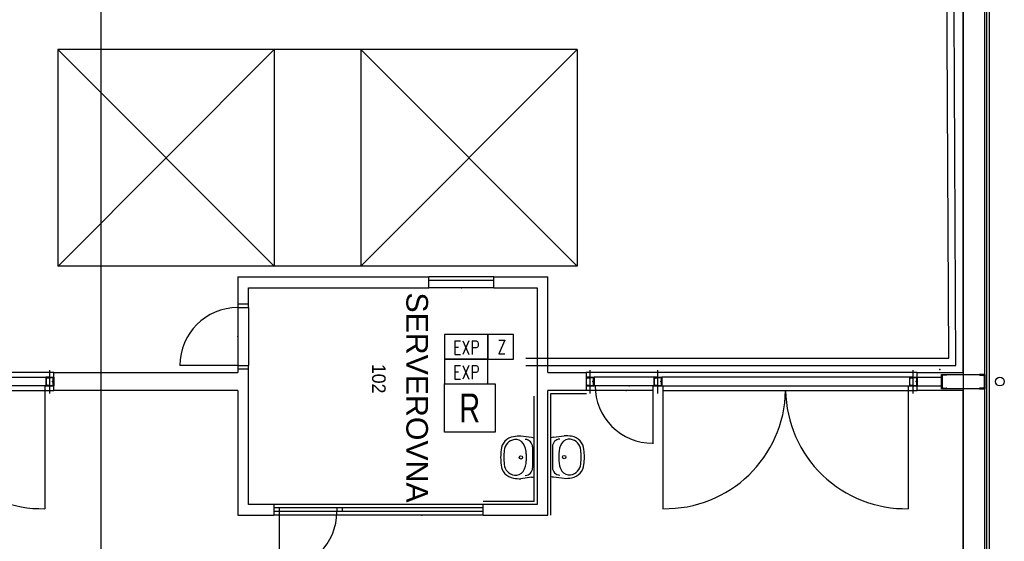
# Model space of a CAD drawing. Header units: millimetres. Extents: x -20525 to 389074, y 15321 to 305607.
# Tile 3 of 12: x -8908 to 4738, y 31769 to 38993. Entities that reach past the tile are written whole.
import ezdxf
from ezdxf.enums import TextEntityAlignment as Align

# ---------------------------------------------------------------- set-up
doc = ezdxf.new("R2010")
doc.units = ezdxf.units.MM
doc.linetypes.add('DASHDOT', pattern=[10.4, 6.2, -2.1, 0, -2.1])
for name, color, linetype in [('_blok SENIK', 254, 'Continuous'), ('_EZS', 94, 'Continuous'), ('_EZS_trasy', 94, 'Continuous'), ('_SK', 180, 'Continuous'), ('_SK_trasy', 180, 'Continuous')]:
    doc.layers.add(name, color=color, linetype=linetype)
doc.styles.add('DT', font='txt', dxfattribs={"width": 0.75})
doc.styles.add('SIMPLEX', font='SIMPLEX', dxfattribs={"width": 0.75})
doc.styles.add('VCDSTYLE03', font='txt')
doc.styles.add('VCDSTYLE13', font='Microsoft Sans Serif')

# ---------------------------------------------------------------- blocks, each defined once
blk = doc.blocks.new('Senik')
at = {"color": 0}
for p, q in [((7050.147988, 12809.907293), (37760.148017, 12809.905742)), ((37730.146747, 12779.906023), (8452.544563, 12779.903698)), ((25350.150424, 12749.903203), (19550.146289, 12749.910954)), ((25350.148874, 12749.907079), (25550.14907, 12749.907079)), ((25350.148874, 12149.905715), (25350.148874, 12749.907079)), ((25450.148972, 12749.907079), (25350.148874, 12749.907079)), ((25350.148874, 12749.907079), (25350.148874, 12674.907005)), ((25359.090964, 12680.428374), (25363.121725, 12730.823747)), ((25374.584592, 12741.406822), (25450.148972, 12741.406822)), ((25550.14907, 12749.907079), (25450.148972, 12749.907079)), ((25450.148972, 12741.406822), (25525.713352, 12741.406822)), ((25537.176218, 12730.823747), (25541.20698, 12680.428374)), ((31350.148554, 12749.907079), (25550.14907, 12749.906304)), ((25550.14907, 12749.907079), (25550.14907, 12149.905715)), ((25550.14907, 12674.907005), (25550.14907, 12749.907079)), ((25350.148874, 12674.907005), (25353.109933, 12674.907005)), ((25350.148874, 12674.907005), (25350.148874, 12674.907005)), ((25547.18801, 12674.907005), (25550.14907, 12674.907005)), ((25325.148849, 12449.902909), (19550.146289, 12449.91066)), ((25325.148849, 12449.902909), (25575.147544, 12449.903684)), ((25325.148849, 11813.72856), (25325.148849, 12449.902909)), ((31350.148554, 12449.906785), (25575.147544, 12449.906785)), ((25575.147544, 12449.906785), (25575.149094, 11813.72856)), ((25350.148874, 12224.905789), (25353.109933, 12224.905789)), ((25350.148874, 12149.905715), (25350.148874, 12224.905789)), ((25350.148874, 12224.905789), (25350.148874, 12224.905789)), ((25550.14907, 12149.905715), (25350.148874, 12149.905715)), ((25450.148972, 12149.905715), (25350.148874, 12149.905715)), ((25359.090964, 12219.384421), (25363.121725, 12168.989047)), ((25374.584592, 12158.405972), (25450.148972, 12158.405972)), ((25390.147983, 11813.72856), (25390.147983, 12149.905715)), ((25450.148972, 12158.405972), (25525.713352, 12158.405972)), ((25550.14907, 12149.905715), (25450.148972, 12149.905715)), ((25510.14841, 11813.72856), (25510.14841, 12149.905715)), ((25537.176218, 12168.989047), (25541.20698, 12219.384421)), ((25547.18801, 12224.905789), (25550.14907, 12224.905789)), ((25550.14907, 12224.905789), (25550.14907, 12149.905715)), ((25612.988645, 11758.728041), (25289.6983, 11758.728041)), ((25575.149094, 11813.72856), (25325.148849, 11813.72856)), ((25325.1504, 11813.72856), (25325.1504, 8288.729755)), ((25390.149533, 11758.728041), (25390.149533, 11813.727784)), ((25390.149533, 11813.727784), (25450.148972, 11813.727784)), ((25392.794333, 11758.728041), (25390.149533, 11758.728041)), ((25392.794333, 11758.728041), (25390.149533, 11758.728041)), ((25390.149533, 11758.728041), (25390.149533, 11703.728297)), ((25400.127219, 11798.445771), (25397.280881, 11762.868873)), ((25400.127219, 11719.01031), (25397.280881, 11754.587208)), ((25450.148972, 11806.728212), (25409.097214, 11806.728212)), ((25450.148972, 11813.727784), (25510.14841, 11813.727784)), ((25491.20073, 11806.728212), (25450.148972, 11806.728212)), ((25503.017063, 11762.868873), (25500.170725, 11798.445771)), ((25503.017063, 11754.587208), (25500.170725, 11719.01031)), ((25510.14841, 11758.728041), (25507.503611, 11758.728041)), ((25510.14841, 11758.728041), (25507.503611, 11758.728041)), ((25510.14841, 11758.728041), (25510.14841, 11813.727784)), ((25510.14841, 11813.727784), (25510.14841, 11758.728041)), ((25510.14841, 11813.727784), (25510.14841, 11758.728041)), ((25510.14841, 11758.728041), (25510.14841, 11703.728297)), ((25510.14841, 11703.728297), (25510.14841, 11758.728041)), ((25510.14841, 11703.728297), (25510.14841, 11758.728041)), ((25575.149094, 8288.729755), (25575.149094, 11813.72856)), ((25390.149533, 11703.728297), (25390.149533, 8273.72912)), ((25390.149533, 11703.728297), (25450.148972, 11703.728297)), ((25450.148972, 11710.72787), (25409.097214, 11710.72787)), ((25491.20073, 11710.72787), (25450.148972, 11710.72787)), ((25450.148972, 11703.728297), (25510.14841, 11703.728297)), ((25510.14686, 11688.728437), (27210.153178, 11688.727662)), ((25510.14841, 8273.72912), (25510.14841, 11703.728297)), ((25325.1504, 10848.729319), (25325.1504, 7223.731191)), ((25612.988645, 8218.729376), (25289.6983, 8218.729376)), ((25390.149533, 8218.729376), (25390.149533, 8273.72912)), ((25390.149533, 8273.72912), (25450.148972, 8273.72912)), ((25392.794333, 8218.729376), (25390.149533, 8218.729376)), ((25392.794333, 8218.729376), (25390.149533, 8218.729376)), ((25390.149533, 8218.729376), (25390.149533, 8163.729632)), ((25400.127219, 8258.447107), (25397.280881, 8222.870209)), ((25400.127219, 8179.011645), (25397.280881, 8214.588544)), ((25450.148972, 8266.729547), (25409.097214, 8266.729547)), ((25450.148972, 8273.72912), (25510.14841, 8273.72912)), ((25491.20073, 8266.729547), (25450.148972, 8266.729547)), ((25503.017063, 8222.870209), (25500.170725, 8258.447107)), ((25503.017063, 8214.588544), (25500.170725, 8179.011645)), ((25510.14841, 8218.729376), (25507.503611, 8218.729376)), ((25510.14841, 8218.729376), (25507.503611, 8218.729376)), ((25510.14686, 8288.729755), (27210.146976, 8288.72898)), ((25510.14841, 8218.729376), (25510.14841, 8273.72912)), ((25510.14841, 8273.72912), (25510.14841, 8218.729376)), ((25510.14841, 8273.72912), (25510.14841, 8218.729376)), ((25510.14841, 8218.729376), (25510.14841, 8163.729632)), ((25510.14841, 8163.729632), (25510.14841, 8218.729376)), ((25510.14841, 8163.729632), (25510.14841, 8218.729376)), ((25325.1504, 8138.729608), (25325.1504, 7223.730416)), ((25390.149533, 8163.729632), (25390.149533, 7333.729904)), ((25390.149533, 8163.729632), (25450.148972, 8163.729632)), ((25450.148972, 8170.729205), (25409.097214, 8170.729205)), ((25491.20073, 8170.729205), (25450.148972, 8170.729205)), ((25450.148972, 8163.729632), (25510.14841, 8163.729632)), ((25510.14686, 8148.729773), (26310.149195, 8148.729773)), ((25510.14841, 8163.729632), (25510.14841, 7333.729904)), ((25575.149094, 8138.729608), (25575.149094, 7223.730416)), ((25612.988645, 7278.73016), (25289.6983, 7278.73016)), ((25390.149533, 7278.73016), (25390.149533, 7333.729904)), ((25390.149533, 7333.729904), (25450.148972, 7333.729904)), ((25392.794333, 7278.73016), (25390.149533, 7278.73016)), ((25392.794333, 7278.73016), (25390.149533, 7278.73016)), ((25390.149533, 7278.73016), (25390.149533, 7223.730416)), ((25400.127219, 7318.447891), (25397.280881, 7282.870993)), ((25400.127219, 7239.012429), (25397.280881, 7274.589328)), ((25450.148972, 7326.730331), (25409.097214, 7326.730331)), ((25450.148972, 7333.729904), (25510.14841, 7333.729904)), ((25491.20073, 7326.730331), (25450.148972, 7326.730331)), ((25503.017063, 7282.870993), (25500.170725, 7318.447891)), ((25503.017063, 7274.589328), (25500.170725, 7239.012429)), ((25510.14841, 7278.73016), (25507.503611, 7278.73016)), ((25510.14841, 7278.73016), (25507.503611, 7278.73016)), ((25510.14841, 7278.73016), (25510.14841, 7333.729904)), ((25510.14841, 7333.729904), (25510.14841, 7278.73016)), ((25510.14841, 7333.729904), (25510.14841, 7278.73016)), ((25510.14841, 7278.73016), (25510.14841, 7223.730416)), ((25510.14841, 7223.730416), (25510.14841, 7278.73016)), ((25510.14841, 7223.730416), (25510.14841, 7278.73016)), ((20850.336699, 7099.907741), (20850.336699, 4099.907901)), ((20850.336699, 7099.907741), (23850.33964, 7099.907741)), ((20850.336699, 7099.907741), (23850.33964, 4099.907901)), ((20850.336699, 4099.907901), (23850.33964, 7099.907741)), ((23850.33964, 7099.907741), (23850.33964, 4099.907901)), ((25325.147299, 6694.902228), (25325.148849, 7223.730416)), ((25325.1504, 7223.730416), (25575.149094, 7223.730416)), ((25390.149533, 7223.730416), (25450.148972, 7223.730416)), ((25450.148972, 7230.729989), (25409.097214, 7230.729989)), ((25491.20073, 7230.729989), (25450.148972, 7230.729989)), ((25450.148972, 7223.730416), (25510.14841, 7223.730416)), ((25575.149094, 7223.730416), (25575.147544, 6694.902228)), ((25615.148203, 6734.902112), (25615.148203, 7229.902908)), ((26220.625977, 6772.127747), (26201.200806, 6918.369984)), ((26447.641578, 6845.934095), (26543.161329, 6845.977504)), ((26769.767653, 6772.127747), (26789.546291, 6918.369984)), ((24000.14445, 5944.902268), (24000.14445, 6694.902228)), ((25325.147299, 6694.902228), (24000.14445, 6694.902228)), ((27300.144584, 6694.902228), (25575.147544, 6694.902228)), ((27300.144584, 6734.902112), (25615.148203, 6734.902112)), ((26762.462673, 6734.902112), (26227.930957, 6734.902112)), ((26350.261475, 6758.007679), (26640.467018, 6758.007679)), ((27300.144584, 5794.902121), (27300.144584, 6694.902228)), ((24150.143047, 5944.902268), (24150.143047, 6544.902081)), ((24150.143047, 6544.902081), (27150.144437, 6544.902081)), ((27110.143778, 6504.902197), (25652.547471, 6504.902197)), ((26225.571411, 6467.675012), (26206.14624, 6321.432775)), ((26767.408108, 6504.900647), (26232.876392, 6504.900647)), ((26355.20691, 6481.79508), (26645.412453, 6481.79508)), ((26774.713088, 6467.675012), (26794.491726, 6321.432775)), ((27110.143778, 6504.902197), (27110.143778, 5796.11445)), ((27150.144437, 6544.902081), (27150.144437, 5794.902121)), ((26452.587013, 6393.868664), (26548.106764, 6393.825256)), ((24150.143047, 5944.902268), (24000.14445, 5944.902268)), ((24150.143047, 5944.902268), (24000.14445, 5944.902268)), ((24000.14445, 5944.902268), (24000.14445, 5044.902161)), ((24150.143047, 5944.902268), (24000.14445, 5944.902268)), ((24050.142948, 5944.902268), (24050.142948, 5044.902161)), ((24150.143047, 5944.902268), (24150.143047, 5044.902161)), ((27150.144437, 5794.902121), (27150.144437, 2894.902573)), ((27300.144584, 5794.840109), (27150.144437, 5794.840109)), ((27200.144486, 5794.902121), (27200.144486, 3769.902462)), ((27250.144535, 5794.902121), (27250.144535, 3769.902462)), ((27300.144584, 5794.840109), (27300.144584, 2894.902573)), ((24000.142899, 2394.902664), (24000.14445, 5044.902161)), ((24150.143047, 5044.902161), (24000.14445, 5044.902161)), ((24150.143047, 5044.902161), (24000.14445, 5044.902161)), ((24150.143047, 5044.902161), (24000.14445, 5044.902161)), ((24150.143047, 2544.90223), (24150.143047, 5044.902161)), ((20850.335148, 4099.907126), (20850.335148, 2899.907694)), ((20850.336699, 4099.907901), (23850.33964, 4099.907901)), ((23850.33964, 4099.907126), (23850.33964, 2899.907694)), ((27200.144486, 3844.902535), (27250.144535, 3844.902535)), ((27200.144486, 3769.902462), (27250.144535, 3769.902462)), ((27200.144486, 3769.902462), (27200.144486, 2894.902379)), ((27250.144535, 3769.902462), (27250.144535, 2894.902379)), ((20850.336699, 2899.907694), (20850.336699, -100.09234)), ((20850.336699, 2899.907694), (23850.33964, 2899.907694)), ((20850.336699, 2899.907694), (23850.33964, -93.655663)), ((20850.336699, -100.09234), (23850.33964, 2899.907694)), ((23850.33964, 2899.907694), (23850.33964, -100.09234)), ((27150.144437, 2894.902379), (27150.144437, 2544.902617)), ((27150.144437, 2894.902379), (27300.144584, 2894.902379)), ((27200.144486, 2969.902452), (28050.145319, 2969.902452)), ((27300.144584, 2394.902664), (27300.144584, 2894.902379)), ((24425.143316, 2544.902423), (24150.143047, 2544.90223)), ((24375.143267, 2394.902083), (24375.143267, 2544.902423)), ((24425.143316, 2394.902664), (24425.143316, 2544.902423)), ((24425.143316, 2544.902423), (25225.1441, 2544.902423)), ((27150.144437, 2544.902617), (25225.1441, 2544.902423)), ((25225.1441, 2394.902664), (25225.1441, 2544.902423)), ((25275.144149, 2394.902664), (25275.144149, 2544.902423)), ((24000.142899, 2394.902664), (24425.143316, 2394.902664)), ((24425.143316, 2394.902664), (25225.1441, 2394.902664)), ((25225.1441, 2394.902664), (25325.145749, 2394.902664)), ((25225.1441, 2394.902664), (25225.1441, 1594.90188)), ((25325.147299, -153.919917), (25325.145749, 2394.902664)), ((25575.145994, 2394.902664), (25575.147544, -153.919917)), ((25575.145994, 2394.902664), (27300.144584, 2394.902664)), ((20850.336699, -100.09234), (23850.33964, -100.09234)), ((25612.988645, -208.919032), (25289.6983, -208.919032)), ((25575.147544, -153.919917), (25325.147299, -153.919917)), ((25325.147299, -153.919917), (25325.148849, -3803.91744)), ((25390.149533, -208.919661), (25390.149533, -153.919917)), ((25390.149533, -153.919917), (25450.148972, -153.919917)), ((25392.794333, -208.919661), (25390.149533, -208.919661)), ((25392.794333, -208.919661), (25390.149533, -208.919661)), ((25390.149533, -208.919661), (25390.149533, -263.919405)), ((25390.149533, -3633.559233), (25390.149533, -263.919405)), ((25390.149533, -263.919405), (25450.148972, -263.919405)), ((25400.127219, -169.20193), (25397.280881, -204.778829)), ((25400.127219, -248.637392), (25397.280881, -213.060494)), ((25450.148972, -160.91949), (25409.097214, -160.91949)), ((25450.148972, -256.919832), (25409.097214, -256.919832)), ((25450.148972, -153.919917), (25510.14841, -153.919917)), ((25491.20073, -160.91949), (25450.148972, -160.91949)), ((25491.20073, -256.919832), (25450.148972, -256.919832)), ((25450.148972, -263.919405), (25510.14841, -263.919405)), ((25503.017063, -204.778829), (25500.170725, -169.20193)), ((25503.017063, -213.060494), (25500.170725, -248.637392)), ((25510.14841, -208.919661), (25507.503611, -208.919661)), ((25510.14841, -208.919661), (25507.503611, -208.919661)), ((25510.14841, -208.919661), (25510.14841, -153.919917)), ((25510.14841, -153.919917), (25510.14841, -208.919661)), ((25510.14841, -153.919917), (25510.14841, -208.919661)), ((25510.14841, -208.919661), (25510.14841, -263.919405)), ((25510.14841, -263.919405), (25510.14841, -208.919661)), ((25510.14841, -263.919405), (25510.14841, -208.919661)), ((25510.14841, -263.919405), (25510.14841, -3693.917952)), ((25575.147544, -3803.91744), (25575.147544, -153.919917)), ((25510.149961, -278.91941), (27210.153178, -278.91941))]:
    blk.add_line(p, q, dxfattribs=at)
at = {"color": 0, "linetype": 'DASHDOT'}
for p, q in [((-28799.848398, 12449.906785), (37950.148823, 12449.906785)), ((-28849.848447, 499.907279), (37950.148823, 499.907279))]:
    blk.add_line(p, q, dxfattribs=at)
at = {"color": 0}
for centre, radius in [((25450.147421, 12959.914416), 59.999439), ((26495.371998, 6919.635023), 23.091624), ((26500.317433, 6320.167736), 23.091624)]:
    blk.add_circle(centre, radius, dxfattribs=at)
for centre, radius, start, end in [((25374.584878, 12729.907076), 11.499746, 90.001428, 175.427972), ((25525.713065, 12729.907076), 11.499746, 4.572028, 89.998572), ((25353.110182, 12680.9069), 5.999895, 269.997628, 355.425469), ((25547.187761, 12680.906899), 5.999894, 184.574522, 270.002381), ((25353.110182, 12218.905894), 5.999895, 4.574531, 90.002372), ((25374.584878, 12169.905718), 11.499746, 184.572028, 269.998572), ((25525.713065, 12169.905718), 11.499746, 270.001428, 355.427972), ((25547.187761, 12218.905895), 5.999894, 89.997619, 175.425478), ((25392.795105, 11763.228183), 4.500143, 269.990164, 355.420393), ((25392.795105, 11754.227898), 4.500143, 4.579607, 90.009836), ((25409.098011, 11797.728815), 8.999397, 90.005075, 175.430565), ((25491.199932, 11797.728814), 8.999398, 4.569441, 89.994919), ((25507.502838, 11763.228183), 4.500143, 184.579607, 270.009836), ((25507.502838, 11754.227898), 4.500143, 89.990164, 175.420393), ((25409.098011, 11719.727266), 8.999397, 184.569435, 269.994925), ((25491.199932, 11719.727267), 8.999398, 270.005081, 355.430559), ((25542.654954, 11656.228095), 1667.814871, 271.1164, 1.1167), ((25542.648752, 8321.230097), 1667.814871, 358.8834, 88.8834), ((25392.795105, 8223.229519), 4.500143, 269.990164, 355.420393), ((25392.795105, 8214.229234), 4.500143, 4.579607, 90.009836), ((25409.098011, 8257.730151), 8.999397, 90.005075, 175.430565), ((25491.199932, 8257.73015), 8.999398, 4.569441, 89.994919), ((25507.502838, 8223.229519), 4.500143, 184.579607, 270.009836), ((25507.502838, 8214.229234), 4.500143, 89.990164, 175.420393), ((25409.098011, 8179.728602), 8.999397, 184.569435, 269.994925), ((25491.199932, 8179.728603), 8.999398, 270.005081, 355.430559), ((25510.14841, 8142.074365), 793.344601, 269.9999, 0), ((25392.795105, 7283.230303), 4.500143, 269.990164, 355.420393), ((25392.795105, 7274.230018), 4.500143, 4.579607, 90.009836), ((25409.098011, 7317.730935), 8.999397, 90.005075, 175.430565), ((25409.098011, 7239.729386), 8.999397, 184.569435, 269.994925), ((25491.199932, 7317.730934), 8.999398, 4.569441, 89.994919), ((25491.199932, 7239.729387), 8.999398, 270.005081, 355.430559), ((25507.502838, 7283.230303), 4.500143, 184.579607, 270.009836), ((25507.502838, 7274.230018), 4.500143, 89.990164, 175.420393), ((26409.330738, 6990.726808), 204.152292, 94.82391, 171.0591), ((26413.621949, 6983.483064), 167.620583, 94.82372, 171.059), ((26699.641701, 3550.416633), 3656.689604, 93.22675, 94.82351), ((26689.391164, 3715.196111), 3447.520975, 93.22635, 94.82307), ((26304.230176, 3715.021703), 3447.525626, 85.22885, 86.82558), ((26294.178076, 3550.244938), 3656.677589, 85.22878, 86.8255), ((26577.044533, 6983.557478), 167.620305, 8.994404, 85.23053), ((26581.354347, 6990.799672), 204.153649, 8.994307, 85.23025), ((26755.951442, 6936.190602), 555.036908, 171.0587, 181.84), ((26366.982935, 6990.826027), 120.407513, 171.0597, 237.3484), ((26623.671144, 6990.9485), 120.406326, 302.7046, 8.9938), ((26234.789453, 6936.190602), 555.043109, 358.1599, 8.9412), ((26350.261475, 6863.304353), 105.298588, 181.7017, 270), ((26450.559229, 7121.248299), 275.30856, 237.3469, 269.8884), ((26539.977028, 7121.283181), 275.307131, 270.1646, 302.7055), ((26640.467018, 6863.304353), 105.298576, 270, 358.2983), ((26297.601123, 6767.908625), 77.093896, 176.8611, 205.3505), ((26692.792507, 6767.90785), 77.09392, 334.6495, 3.1395), ((26302.543457, 6471.892971), 77.092224, 154.6488, 183.1376), ((26355.20691, 6376.498406), 105.298963, 90, 178.2983), ((26645.412453, 6376.498406), 105.298963, 1.701697, 90), ((26697.741042, 6471.880569), 77.091558, 356.8716, 25.3502), ((26760.903078, 6303.612157), 555.043109, 178.1599, 188.9412), ((26371.92837, 6248.976732), 120.407489, 122.6517, 188.94), ((26455.504664, 6118.555623), 275.308051, 90.11163, 122.6531), ((26544.919362, 6118.518028), 275.308439, 57.29404, 89.83481), ((26628.616579, 6248.855422), 120.406604, 351.0056, 57.2954), ((26239.741089, 6303.612545), 555.037586, 351.0587, 1.84), ((26414.276173, 6249.075951), 204.151832, 188.9406, 265.1761), ((26418.567384, 6256.319307), 167.620305, 188.9406, 265.1763), ((26581.989967, 6256.244118), 167.61959, 274.7695, 351.0063), ((26586.299782, 6249.003475), 204.153843, 274.7697, 351.0056), ((26704.633644, 9689.448913), 3656.755104, 265.1759, 266.7726), ((26694.389308, 9524.623314), 3447.510123, 265.176, 266.7728), ((26309.175611, 9524.766716), 3447.511286, 273.1744, 274.7712), ((26299.126612, 9689.541931), 3656.630305, 273.1745, 274.7712), ((27250.144535, 2969.901871), 800.000687, 0.000042, 90), ((25225.1441, 2394.90247), 800.000687, 180, 270), ((25392.795105, -204.419519), 4.500143, 269.990164, 355.420393), ((25392.795105, -213.419804), 4.500143, 4.579607, 90.009836), ((25409.098011, -169.918887), 8.999397, 90.005075, 175.430565), ((25409.098011, -247.920436), 8.999397, 184.569435, 269.994925), ((25491.199932, -169.918888), 8.999398, 4.569441, 89.994919), ((25491.199932, -247.920435), 8.999398, 270.005081, 355.430559), ((25507.502838, -204.419519), 4.500143, 184.579607, 270.009836), ((25507.502838, -213.419804), 4.500143, 89.990164, 175.420393), ((25542.651853, -311.422635), 1667.812158, 271.1164, 1.1167)]:
    blk.add_arc(centre, radius, start, end, dxfattribs=at)
for p in [(25282.859375, 12128.676758), (25450.148438, 11797.62793), (25450.148438, 8257.628906), (25510.148438, 7818.730469), (25575.148438, 7778.72998), (25450.148438, 7317.629883), (24150.142578, 5494.902832), (27300.144531, 4944.902832), (24825.144531, 2394.902588), (25450.148438, -170.019714)]:
    blk.add_point(p, dxfattribs=at)
at = {"color": 0, "style": 'VCDSTYLE03', "width": 0.98}
blk.add_text('102', height=187.5, dxfattribs=at).set_placement((25203.972656, 4257.955078))
at = {"color": 0, "insert": (24215.122039, 5032.105117), "char_height": 300, "attachment_point": 1, "style": 'VCDSTYLE13'}
blk.add_mtext_dynamic_manual_height_columns('SERVEROVNA', width=2267.05620475, gutter_width=12.5, heights=[0], dxfattribs=at)
blk = doc.blocks.new('EZS_KONCENTRÁTOR')
at = {"color": 0, "linetype": 'ByBlock', "lineweight": -2}
for p, q in [((2776, 33470), (2176, 33470)), ((2176, 33470), (2176, 33129)), ((2776, 33129), (2776, 33470)), ((2176, 33129), (2776, 33129))]:
    blk.add_line(p, q, dxfattribs=at)
at = {"color": 0, "linetype": 'ByBlock', "lineweight": -2, "style": 'SIMPLEX', "width": 0.75}
blk.add_text('EXP', height=190.4, dxfattribs=at).set_placement((2295, 33192))
at = {"color": 0, "style": 'SIMPLEX', "width": 0.75, "flags": 1}
for tag, p in [('CISLO', (2181, 33464)), ('NAZEV', (2181, 33460)), ('TYP', (2181, 33456)), ('UMISTENI', (2181, 33452))]:
    blk.add_attdef(tag, p, '', height=2.5, dxfattribs=at)
blk = doc.blocks.new('EZS_POMOCNÝ ZDROJ')
at = {"color": 0, "linetype": 'ByBlock', "lineweight": -2}
for p, q in [((2655, 19470), (2297, 19470)), ((2297, 19470), (2297, 19129)), ((2655, 19129), (2655, 19470)), ((2297, 19129), (2655, 19129))]:
    blk.add_line(p, q, dxfattribs=at)
at = {"color": 0, "linetype": 'ByBlock', "lineweight": -2, "style": 'SIMPLEX', "width": 0.75}
blk.add_text('Z', height=190, dxfattribs=at).set_placement((2431, 19202))
at = {"color": 0, "linetype": 'ByBlock', "lineweight": -2, "style": 'SIMPLEX', "width": 0.75, "flags": 1}
for tag, p in [('CISLO', (2300, 19464)), ('NAZEV', (2300, 19460)), ('TYP', (2300, 19456)), ('UMISTENI', (2300, 19451))]:
    blk.add_attdef(tag, p, '', height=2.5, dxfattribs=at)
blk = doc.blocks.new('SK_DATOVÝ ROZVADĚČ')
at = {"color": 0, "linetype": 'ByBlock', "lineweight": -2}
for p, q in [((1165.81, -315.82), (1172.82, -315.82)), ((1165.81, -322.53), (1165.81, -315.82)), ((1172.82, -315.82), (1172.82, -322.53)), ((1172.82, -322.53), (1165.81, -322.53))]:
    blk.add_line(p, q, dxfattribs=at)
at = {"color": 0, "linetype": 'ByBlock', "lineweight": -2, "style": 'DT', "width": 0.75}
blk.add_text('R', height=4, dxfattribs=at).set_placement((1169.31, -319.18), align=Align.MIDDLE_CENTER)
at = {"color": 0, "linetype": 'ByBlock', "lineweight": -2, "style": 'SIMPLEX', "width": 0.75, "flags": 1}
for tag, p in [('CISLO', (1166.04, -316.27)), ('NAZEV', (1166.04, -316.69)), ('TYP', (1166.04, -317.12)), ('UMISTENI', (1166.04, -317.55))]:
    blk.add_attdef(tag, p, '', height=0.25, dxfattribs=at)

msp = doc.modelspace()

# ---------------------------------------------------------------- linework, layer by layer
at = {"layer": '_EZS_trasy'}
msp.add_lwpolyline([(-1894, 34306), (3967, 34306), (3911, 45853), (2410, 45853), (2410, 52368)], dxfattribs=at)
at = {"layer": '_SK_trasy'}
msp.add_lwpolyline([(-1894, 34206), (4067, 34206), (4011, 45953), (2510, 45953), (2510, 52268)], dxfattribs=at)

# ---------------------------------------------------------------- block references
at = {"layer": '_blok SENIK', "rotation": 270}
msp.add_blockref('Senik', (-8282, 59431), dxfattribs=at)
at = {"layer": '_EZS', "linetype": 'ByBlock'}
for name, p in [('EZS_KONCENTRÁTOR', (-5197, 1164)), ('EZS_POMOCNÝ ZDROJ', (-4718, 15164)), ('EZS_KONCENTRÁTOR', (-5197, 823))]:
    msp.add_blockref(name, p, dxfattribs=at)
at = {"layer": '_SK', "linetype": 'ByBlock', "xscale": 100, "yscale": 100, "zscale": 100}
msp.add_blockref('SK_DATOVÝ ROZVADĚČ', (-119602, 65534), dxfattribs=at)

doc.saveas('drawing.dxf')
